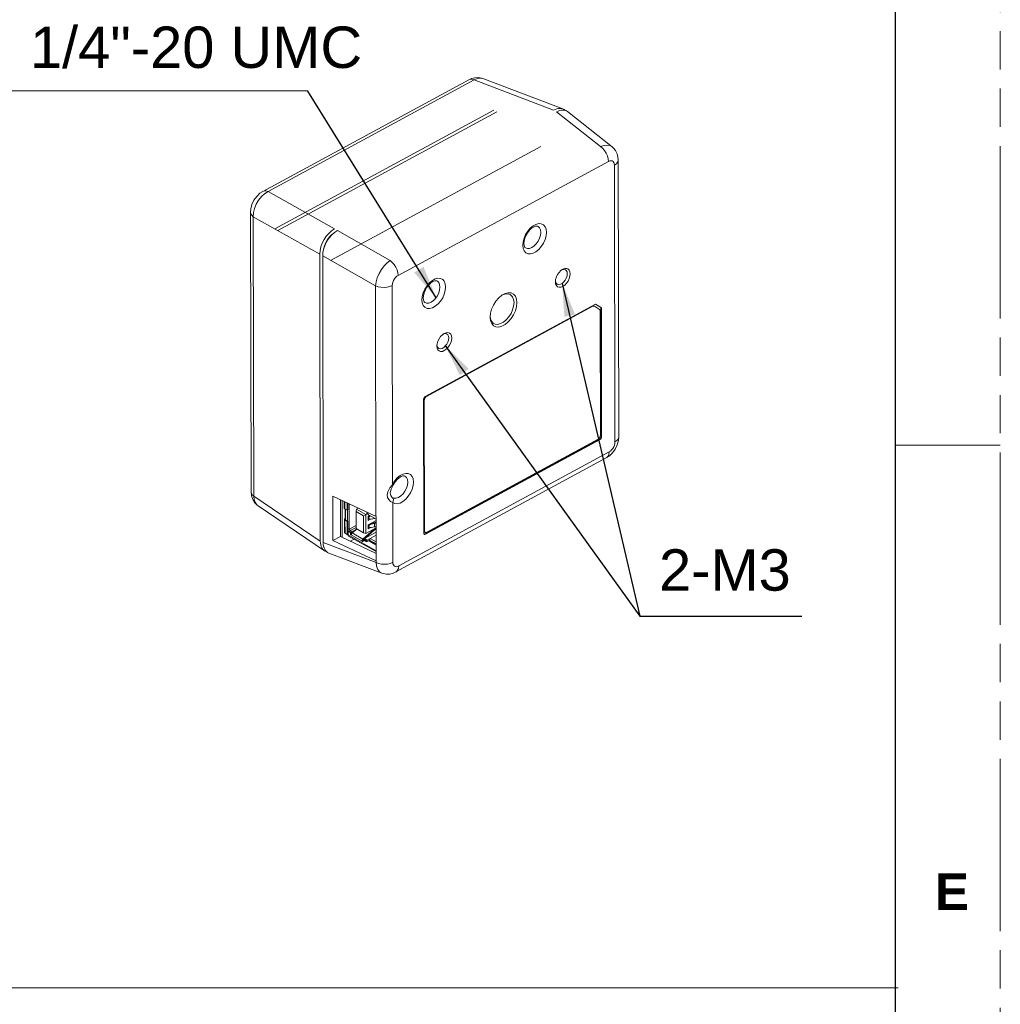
# Model space of a CAD drawing. Header units: millimetres. Extents: x 3925 to 5043, y -86 to 778.
# Tile 109 of 113: x 4924 to 5043, y 386 to 505. Entities that reach past the tile are written whole.
import ezdxf

# ---------------------------------------------------------------- set-up
doc = ezdxf.new("R2010")
doc.units = ezdxf.units.MM
doc.header["$LTSCALE"] = 46.255
doc.linetypes.add('PHANTOM', pattern=[0.8, 0.45, -0.05, 0.1, -0.05, 0.1, -0.05])
doc.linetypes.add('SLD-Solid', pattern=[0])
doc.layers.get('0').update_dxf_attribs({"linetype": 'CONTINUOUS'})
for name, color, linetype in [('AVER-CAMERA-DXF_CONTINUOUS_LINE', 7, 'CONTINUOUS'), ('COVER-BACK-CDXF_CONTINUOUS_LINE', 7, 'CONTINUOUS'), ('COVER-FRONT-DXF_CONTINUOUS_LINE', 7, 'CONTINUOUS'), ('LABEL-SPEC-EDXF_CONTINUOUS_LINE', 7, 'CONTINUOUS')]:
    doc.layers.add(name, color=color, linetype=linetype)
doc.layers.add('Form', color=7, linetype='CONTINUOUS', lineweight=13)
doc.styles.add('SLDTEXTSTYLE0', font='arialbd.ttf', dxfattribs={"height": 5.5})
doc.styles.add('SLDTEXTSTYLE2', font='arial.ttf')
doc.dimstyles.new('SLDDIMSTYLE1', dxfattribs={"dimtxt": 5.650301, "dimasz": 4.572, "dimexe": 0, "dimexo": 0.0625, "dimgap": 1.412575, "dimtad": 0, "dimtih": 1, "dimtoh": 1, "dimlfac": 3.5, "dimrnd": 1e-09, "dimzin": 4, "dimdsep": 46, "dimtxsty": 'SLDTEXTSTYLE0', "dimsah": 1, "dimcen": 0.09, "dimadec": 0, "dimazin": 1, "dimtol": 1, "dimtp": 0.8, "dimtm": 0.8, "dimtfac": 1, "dimtdec": 1, "dimtofl": 0, "dimtmove": 0, "dimatfit": 3, "dimfxl": 1, "dimfrac": 2, "dimtolj": 1, "dimarcsym": 0})

msp = doc.modelspace()

# ---------------------------------------------------------------- linework, layer by layer
at = {"color": 7, "linetype": 'PHANTOM', "lineweight": 0}
msp.add_line((5042.5114, -86.0394), (5042.5114, 777.5606), dxfattribs=at)
at = {"color": 7, "linetype": 'Continuous', "lineweight": 30}
msp.add_line((5029.8114, 752.1606), (5029.8114, -60.6394), dxfattribs=at)
at = {"color": 7, "linetype": 'Continuous', "lineweight": 0}
msp.add_line((5029.8114, 453.7106), (5042.5114, 453.7106), dxfattribs=at)
at = {"layer": 'AVER-CAMERA-DXF_CONTINUOUS_LINE', "color": 7, "linetype": 'Continuous', "lineweight": 0}
for p, q in [((4963.032, 442.5756), (4963.0239, 447.0312)), ((4963.2733, 446.9127), (4963.2747, 446.1151)), ((4963.3513, 446.8756), (4963.3529, 446.0089)), ((4963.6148, 445.8606), (4963.3529, 446.0089)), ((4963.3589, 445.5417), (4963.358, 446.0089)), ((4963.4187, 444.6986), (4963.4164, 445.973)), ((4963.6132, 446.7512), (4963.6148, 445.8606)), ((4963.7029, 446.7086), (4963.7043, 445.909)), ((4963.877, 443.5808), (4963.8715, 446.6284)), ((4964.7642, 445.9749), (4964.6903, 445.6937)), ((4964.7642, 445.9749), (4964.9897, 446.0971)), ((4964.7642, 445.9749), (4965.8643, 445.3518)), ((4963.4172, 445.5087), (4963.3589, 445.5417)), ((4963.3601, 444.8507), (4963.3589, 445.5375)), ((4963.4172, 445.5045), (4963.3589, 445.5375)), ((4963.4184, 444.8177), (4963.3601, 444.8507)), ((4963.7043, 445.909), (4963.6148, 445.8606)), ((4963.6631, 444.5601), (4963.6607, 445.8854)), ((4964.694, 443.6332), (4964.6903, 445.6937)), ((4964.6903, 445.6937), (4965.5808, 445.1893)), ((4965.5808, 445.1893), (4965.8643, 445.3518)), ((4965.5846, 443.1288), (4965.5808, 445.1893)), ((4966.0746, 445.4658), (4965.8643, 445.3518)), ((4965.8643, 445.3518), (4965.8685, 443.0416)), ((4966.1799, 445.2811), (4965.9841, 445.6246)), ((4966.1691, 445.1316), (4966.3095, 445.2077)), ((4966.17, 444.6321), (4966.1691, 445.1316)), ((4966.1692, 445.1153), (4966.1989, 445.1337)), ((4966.4409, 444.7789), (4966.17, 444.6321)), ((4966.1711, 444.8294), (4966.1966, 444.8287)), ((4966.1799, 445.2811), (4967.1045, 444.7574)), ((4966.1989, 445.1337), (4966.2858, 445.1946)), ((4966.2959, 445.0787), (4966.1989, 445.1337)), ((4966.2427, 444.8262), (4966.2423, 445.0473)), ((4966.3825, 445.1398), (4966.2858, 445.1946)), ((4966.3825, 445.1398), (4966.2959, 445.0787)), ((4966.2964, 444.8159), (4966.3831, 444.7887)), ((4966.5229, 444.7835), (4966.9056, 444.8585)), ((4966.9056, 444.8585), (4966.9056, 444.8701)), ((4966.9056, 444.8585), (4966.9191, 444.8624)), ((4963.28, 443.1805), (4963.2772, 444.7414)), ((4963.3582, 443.0743), (4963.3554, 444.6353)), ((4963.3554, 444.6353), (4963.6173, 444.4869)), ((4963.7068, 444.5354), (4963.4187, 444.6986)), ((4963.6173, 444.4869), (4963.7068, 444.5354)), ((4963.6173, 444.4869), (4963.6201, 442.926)), ((4963.7068, 444.5354), (4963.7096, 442.9744)), ((4963.877, 443.5808), (4964.6933, 444.0232)), ((4963.982, 443.3965), (4964.6937, 443.7823)), ((4964.694, 443.6332), (4965.5846, 443.1288)), ((4965.8685, 443.0416), (4967.1064, 443.7125)), ((4966.171, 444.091), (4967.1048, 444.5971)), ((4966.1719, 443.5915), (4966.171, 444.091)), ((4966.4643, 443.7499), (4966.1719, 443.5915)), ((4966.1729, 443.8012), (4966.1984, 443.8005)), ((4966.2007, 444.1055), (4966.2978, 444.0506)), ((4966.2441, 444.0192), (4966.2445, 443.7981)), ((4966.3843, 444.1117), (4966.2978, 444.0506)), ((4966.2982, 443.7877), (4966.385, 443.7606)), ((4966.2987, 444.1602), (4966.3843, 444.1117)), ((4966.4278, 444.2261), (4966.8654, 444.3105)), ((4966.4278, 444.2261), (4966.524, 444.1716)), ((4966.9067, 444.2466), (4966.524, 444.1716)), ((4966.5248, 443.7554), (4966.9075, 443.8303)), ((4966.7782, 444.2937), (4967.105, 444.4708)), ((4966.9075, 443.8303), (4966.9067, 444.2466)), ((4967.0231, 443.6262), (4966.986, 443.6472)), ((4967.0231, 443.6262), (4967.1065, 443.6454)), ((4967.0942, 444.4346), (4967.1051, 444.4508)), ((4963.6201, 442.926), (4963.3582, 443.0743)), ((4963.5554, 442.952), (4963.5111, 442.9877)), ((4963.7204, 442.8586), (4963.5554, 442.952)), ((4963.6201, 442.926), (4963.7096, 442.9744)), ((4963.7249, 442.8826), (4963.6346, 442.9338)), ((4963.7085, 443.5817), (4963.877, 443.5808)), ((4963.7242, 443.2829), (4963.8136, 443.3314)), ((4963.7249, 442.8666), (4963.7242, 443.2829)), ((4964.0036, 443.1246), (4963.7242, 443.2829)), ((4967.1114, 440.9487), (4963.7249, 442.8666)), ((4963.7249, 442.8666), (4963.7403, 442.7866)), ((4963.7403, 442.7866), (4963.7862, 442.734)), ((4967.1116, 440.8507), (4963.7862, 442.734)), ((4964.093, 443.1731), (4963.8136, 443.3314)), ((4963.982, 443.3965), (4963.9114, 443.276)), ((4963.982, 443.3965), (4964.2265, 443.2581)), ((4964.093, 443.1731), (4964.0036, 443.1246)), ((4964.0038, 442.9831), (4964.0036, 443.1246)), ((4964.0933, 443.0316), (4964.0038, 442.9831)), ((4964.0933, 443.0316), (4964.093, 443.1731)), ((4964.1194, 443.075), (4964.0932, 443.0899)), ((4964.0964, 443.0069), (4964.0933, 443.0316)), ((4964.1066, 442.8716), (4964.1092, 442.8731)), ((4964.1188, 442.883), (4964.1092, 442.8731)), ((4965.4353, 442.1221), (4964.1092, 442.8731)), ((4964.1194, 443.075), (4964.2265, 443.2581)), ((4964.1194, 443.075), (4964.1196, 442.957)), ((4964.1368, 442.9386), (4964.1196, 442.957)), ((4964.1481, 442.9811), (4964.1309, 442.9165)), ((4964.7787, 443.5852), (4964.2152, 443.1039)), ((4965.5074, 442.3721), (4964.2152, 443.1039)), ((4964.2265, 443.2581), (4964.6897, 443.5091)), ((4965.5074, 442.3721), (4966.8934, 443.5559)), ((4965.8685, 443.0416), (4965.5846, 443.1288)), ((4966.8936, 443.4519), (4965.5871, 442.3359)), ((4965.6933, 442.4274), (4965.6161, 442.2955)), ((4965.6933, 442.4274), (4967.1073, 443.1937)), ((4965.6933, 442.4274), (4966.0425, 442.2296)), ((4966.0425, 442.2296), (4966.391, 442.448)), ((4966.3273, 442.2404), (4966.391, 442.448)), ((4966.391, 442.448), (4967.108, 442.8366)), ((4966.391, 442.448), (4967.1094, 442.0412)), ((4966.8934, 443.5559), (4966.8563, 443.577)), ((4967.1067, 443.5414), (4967.0233, 443.5222)), ((4964.4574, 442.3539), (4964.0095, 442.1111)), ((4965.5201, 442.2373), (4965.4231, 442.1847)), ((4965.4691, 442.3131), (4965.5074, 442.3721)), ((4965.5152, 442.2109), (4965.5201, 442.2373)), ((4965.5196, 442.1836), (4965.5152, 442.2109)), ((4965.5323, 442.1583), (4965.5196, 442.1836)), ((4965.5372, 442.2743), (4965.5201, 442.2373)), ((4965.5436, 442.144), (4965.5323, 442.1583)), ((4965.6297, 442.3028), (4965.5402, 442.2543)), ((4965.959, 442.0171), (4965.5402, 442.2543)), ((4965.5402, 442.2543), (4965.5405, 442.1128)), ((4965.6297, 442.3028), (4966.0421, 442.0692)), ((4965.959, 442.0171), (4966.1856, 442.1591)), ((4966.0005, 442.0928), (4966.0425, 442.2296)), ((4966.1856, 442.1591), (4966.275, 442.2076)), ((4967.1101, 441.6355), (4966.1856, 442.1591)), ((4966.3273, 442.2404), (4966.275, 442.2076)), ((4966.275, 442.2076), (4967.11, 441.7347)), ((4967.1098, 441.7972), (4966.3273, 442.2404))]:
    msp.add_line(p, q, dxfattribs=at)
for points in [[(4963.2747, 446.1151), (4963.2941, 446.0591), (4963.3529, 446.0089)], [(4963.2772, 444.7414), (4963.2991, 444.8012), (4963.3601, 444.8507)], [(4966.2423, 445.0473), (4966.2201, 445.0385), (4966.1961, 445.0321), (4966.1707, 445.0286)], [(4966.1966, 444.8287), (4966.2206, 444.8277), (4966.2427, 444.8262)], [(4963.3554, 444.6353), (4963.2965, 444.6855), (4963.2772, 444.7414)], [(4963.4185, 444.7766), (4963.4117, 444.7708), (4963.4024, 444.7416)], [(4963.4024, 444.7416), (4963.4027, 444.7351), (4963.4187, 444.6986)], [(4966.2441, 444.0192), (4966.2219, 444.0103), (4966.1979, 444.004), (4966.1726, 444.0005)], [(4966.1984, 443.8005), (4966.2224, 443.7996), (4966.2445, 443.7981)], [(4966.8654, 444.3105), (4966.9627, 444.3387), (4967.0412, 444.3813), (4967.0942, 444.4346)], [(4966.8934, 443.5559), (4966.9364, 443.5881), (4966.9801, 443.6117), (4967.0231, 443.6262)], [(4967.1053, 444.3222), (4967.0355, 444.2842), (4966.9067, 444.2466)], [(4966.9075, 443.8303), (4967.0363, 443.868), (4967.106, 443.906)], [(4963.28, 443.1805), (4963.2994, 443.1245), (4963.3582, 443.0743)], [(4963.7088, 443.4046), (4963.7386, 443.3506), (4963.7696, 443.3075)], [(4963.877, 443.5808), (4963.8848, 443.5293), (4963.9067, 443.4771), (4963.9407, 443.43), (4963.982, 443.3965)], [(4964.0038, 442.9831), (4964.0121, 442.9419), (4964.0344, 442.9029), (4964.0651, 442.8756)], [(4964.0651, 442.8756), (4964.0813, 442.8691), (4964.0964, 442.8682), (4964.1066, 442.8716)], [(4964.1196, 442.957), (4964.1055, 442.9811), (4964.0964, 443.0069)], [(4964.1309, 442.9165), (4964.1261, 442.8978), (4964.1188, 442.883)], [(4964.2152, 443.1039), (4964.1769, 443.0449), (4964.1481, 442.9811)], [(4966.9584, 443.4969), (4966.9366, 443.484), (4966.9149, 443.4689), (4966.8936, 443.4519)], [(4967.0233, 443.5222), (4967.0019, 443.5161), (4966.9803, 443.5077), (4966.9584, 443.4969)], [(4965.4231, 442.1847), (4965.4221, 442.1639), (4965.4264, 442.1426), (4965.4353, 442.1221)], [(4965.4231, 442.1847), (4965.4403, 442.2492), (4965.4691, 442.3131)], [(4965.4353, 442.1221), (4965.4598, 442.0896), (4965.4884, 442.0703), (4965.5149, 442.068), (4965.521, 442.0706)], [(4965.521, 442.0706), (4965.5336, 442.0831), (4965.5405, 442.1128)], [(4965.5871, 442.3359), (4965.5601, 442.308), (4965.5372, 442.2743)]]:
    msp.add_lwpolyline(points, dxfattribs=at)
for centre, start_param, end_param in [((4966.1559, 445.2269), -1.56467227, -1.33481139), ((4966.157, 444.613), 0.67272386, 0.90258474), ((4966.5225, 444.9916), 1.70861232, 1.80678126), ((4966.5225, 444.9916), -2.46886879, -1.90184009), ((4966.1577, 444.1987), -1.56467227, -1.33481139), ((4966.1588, 443.5848), 0.67272386, 0.90258474), ((4966.5244, 443.9635), 1.23975256, 1.80678126), ((4966.5244, 443.9635), -2.46886879, -1.90184009)]:
    msp.add_ellipse(centre, major_axis=(0.2459, 0.1158), ratio=0.73307262, start_param=start_param, end_param=end_param, dxfattribs=at)
at = {"layer": 'COVER-BACK-CDXF_CONTINUOUS_LINE', "color": 7, "linetype": 'Continuous', "lineweight": 0}
for p, q in [((4955.2264, 479.6382), (4981.6868, 493.9793)), ((4994.2316, 489.7692), (4988.9015, 493.9793)), ((4995.6103, 489.7616), (4990.2464, 493.9984)), ((4987.017, 489.7692), (4961.606, 475.9968)), ((4995.1903, 487.9835), (4969.7792, 474.2112)), ((4996.357, 488.1366), (4996.357, 488.1369)), ((4996.4173, 454.7039), (4996.357, 488.1366)), ((4995.965, 454.1078), (4995.9047, 487.5406)), ((4968.8206, 475.9968), (4962.441, 479.6382)), ((4960.725, 441.9453), (4960.6625, 476.5989)), ((4967.0421, 472.9575), (4960.6625, 476.5989)), ((4989.5054, 474.8637), (4989.5867, 474.9045)), ((4988.7664, 473.4416), (4988.7668, 473.4713)), ((4988.8001, 473.4187), (4988.7789, 473.5762)), ((4967.0421, 472.9575), (4967.0923, 445.098)), ((4969.0678, 472.9954), (4969.1111, 448.9918)), ((4982.2801, 471.7903), (4982.5007, 471.904)), ((4993.6065, 470.7492), (4973.0322, 459.5983)), ((4994.2537, 470.3441), (4993.6048, 470.7465)), ((4993.6065, 470.7492), (4994.3236, 470.3046)), ((4994.2819, 454.7345), (4994.2537, 470.3441)), ((4994.3236, 470.3046), (4994.2537, 470.3441)), ((4994.3517, 454.695), (4994.3236, 470.3046)), ((4980.8856, 469.1703), (4980.8863, 469.224)), ((4980.9324, 468.988), (4980.8959, 469.313)), ((4975.1929, 467.1065), (4975.2741, 467.1474)), ((4974.4539, 465.6844), (4974.4543, 465.7141)), ((4974.4876, 465.6615), (4974.4664, 465.8191)), ((4972.8537, 459.2932), (4972.883, 443.0592)), ((4972.9924, 442.9876), (4994.1034, 454.4294)), ((4973.0623, 442.9481), (4994.1732, 454.3899)), ((4994.1732, 454.3899), (4994.1034, 454.4294)), ((4994.3517, 454.695), (4994.2819, 454.7345)), ((4996.4173, 454.7039), (4996.4149, 454.6568)), ((4969.5093, 438.3942), (4994.9206, 452.1667)), ((4969.8425, 439.1197), (4995.2536, 452.8921)), ((4969.0745, 448.713), (4969.2026, 448.9535)), ((4969.2026, 448.9535), (4969.2027, 448.9535)), ((4961.8935, 447.5683), (4961.9032, 442.1986)), ((4967.1039, 445.0925), (4961.8935, 447.5683)), ((4969.072, 447.3843), (4969.0258, 447.4273)), ((4969.0726, 447.3838), (4969.072, 447.3843)), ((4969.0726, 447.3838), (4969.085, 447.3749)), ((4962.7931, 447.1409), (4962.8011, 442.6853)), ((4969.1151, 446.7912), (4969.1281, 439.5627)), ((4967.1039, 445.0925), (4967.1136, 439.7228)), ((4962.8011, 442.6853), (4961.9032, 442.1986)), ((4967.1119, 440.6369), (4962.8011, 442.6853)), ((4972.8967, 442.987), (4972.883, 443.0592)), ((4972.9387, 442.9387), (4972.8967, 442.987)), ((4972.9125, 442.9688), (4972.9239, 442.9664)), ((4972.9239, 442.9664), (4972.9924, 442.9876)), ((4973.0623, 442.9481), (4972.9924, 442.9876)), ((4967.1024, 439.5248), (4960.725, 441.9453)), ((4967.1136, 439.7228), (4961.9032, 442.1986)), ((4967.8188, 438.2497), (4961.4016, 440.6853)), ((4967.102, 439.7283), (4967.1024, 439.5248))]:
    msp.add_line(p, q, dxfattribs=at)
for points in [[(4995.6095, 489.7622), (4995.3778, 489.8942), (4995.0337, 489.9622), (4994.6453, 489.9199), (4994.2316, 489.7692)], [(4994.2316, 489.7692), (4994.4844, 489.5616), (4994.7164, 489.2942), (4994.9135, 488.9831), (4995.0637, 488.6473), (4995.1579, 488.3072), (4995.1903, 487.9835)], [(4996.357, 488.1369), (4996.33, 488.4905), (4996.2216, 488.9119), (4996.0377, 489.2852), (4995.7883, 489.6014), (4995.6096, 489.7622)], [(4995.9047, 487.5406), (4995.8865, 487.7158), (4995.8336, 487.8627), (4995.7485, 487.9739), (4995.6355, 488.044), (4995.5001, 488.0694), (4995.3493, 488.0489), (4995.1903, 487.9835)], [(4995.9047, 487.5406), (4996.1355, 487.701), (4996.2886, 487.8878), (4996.3546, 488.0895), (4996.357, 488.1366)], [(4984.8189, 477.8619), (4984.8591, 478.2794), (4984.9805, 478.7219), (4985.1757, 479.1588), (4985.4336, 479.5657), (4985.739, 479.9184), (4986.0742, 480.1964), (4986.4197, 480.3837), (4986.7552, 480.4691), (4987.0613, 480.4479), (4987.3202, 480.3211), (4987.5165, 480.0964), (4987.6393, 479.7862), (4987.6809, 479.4131)], [(4987.6809, 479.4131), (4987.6407, 478.9956), (4987.5193, 478.5531), (4987.3241, 478.1162), (4987.0662, 477.7093), (4986.7608, 477.3566), (4986.4256, 477.0786), (4986.0802, 476.8914), (4985.7446, 476.8059), (4985.4385, 476.8272), (4985.1797, 476.954), (4984.9833, 477.1787), (4984.8606, 477.4888), (4984.8189, 477.8619)], [(4986.6274, 480.1466), (4986.5161, 480.1716), (4986.3493, 480.1489), (4986.1396, 480.0624), (4985.9024, 479.9039), (4985.6573, 479.6736), (4985.4264, 479.3822), (4985.2301, 479.0491), (4985.084, 478.6994), (4984.997, 478.361), (4984.9697, 478.0606)], [(4986.9926, 479.4069), (4986.9566, 479.0638), (4986.8499, 478.7044), (4986.6797, 478.3532), (4986.4577, 478.0342), (4986.199, 477.7691), (4985.9212, 477.5759), (4985.6432, 477.4679), (4985.3841, 477.4523), (4985.1498, 477.5376)], [(4986.6274, 480.1466), (4986.6765, 480.1196), (4986.8476, 479.9534), (4986.9554, 479.7103), (4986.9926, 479.4069)], [(4984.9697, 478.0606), (4984.9855, 477.8624), (4985.0268, 477.7084), (4985.0853, 477.6), (4985.1498, 477.5376)], [(4968.8206, 475.9968), (4968.4427, 475.7185), (4968.0795, 475.3535), (4967.749, 474.9197), (4967.4677, 474.4389), (4967.2495, 473.9349), (4967.1052, 473.4328), (4967.0421, 472.9575)], [(4969.7792, 474.2112), (4969.7468, 474.5348), (4969.6527, 474.8749), (4969.5025, 475.2107), (4969.3054, 475.5218), (4969.0734, 475.7893), (4968.8206, 475.9968)], [(4988.7668, 473.4713), (4988.7964, 473.7273), (4988.8853, 474.0267), (4989.027, 474.3193), (4989.212, 474.5852), (4989.4276, 474.8061), (4989.5914, 474.9273)], [(4989.5867, 474.9045), (4989.7822, 474.9437), (4989.9538, 474.9085), (4989.9791, 474.8954)], [(4989.5914, 474.9273), (4989.6591, 474.967), (4989.8907, 475.0571)], [(4989.8907, 475.0571), (4990.1066, 475.07), (4990.2922, 475.005), (4990.4347, 474.8665), (4990.5245, 474.664), (4990.5555, 474.4112)], [(4989.9791, 474.8954), (4990.0876, 474.8016), (4990.1726, 474.6319), (4990.202, 474.4132)], [(4969.7792, 474.2112), (4969.6203, 474.1043), (4969.4697, 473.9613), (4969.3347, 473.7894), (4969.2222, 473.5971), (4969.1376, 473.3939), (4969.0853, 473.19), (4969.0678, 472.9954)], [(4972.6533, 471.2684), (4972.6935, 471.6858), (4972.8149, 472.1283), (4973.0101, 472.5652), (4973.268, 472.9721), (4973.5734, 473.3248), (4973.9086, 473.6029), (4974.254, 473.7901), (4974.5896, 473.8756), (4974.8956, 473.8543), (4975.1545, 473.7275), (4975.3509, 473.5028), (4975.4736, 473.1926), (4975.5153, 472.8195)], [(4974.4618, 473.553), (4974.3505, 473.578), (4974.1836, 473.5553), (4973.9739, 473.4688), (4973.7368, 473.3103), (4973.4917, 473.08), (4973.2608, 472.7886), (4973.0645, 472.4555), (4972.9184, 472.1058), (4972.8314, 471.7674), (4972.804, 471.4671)], [(4974.4618, 473.553), (4974.5109, 473.526), (4974.682, 473.3598), (4974.7898, 473.1167), (4974.827, 472.8133)], [(4988.8872, 472.9863), (4988.7974, 473.1888), (4988.7664, 473.4416)], [(4988.9935, 473.1552), (4988.8851, 473.249), (4988.8001, 473.4187)], [(4990.5555, 474.4112), (4990.5255, 474.1255), (4990.4366, 473.8261), (4990.2949, 473.5335), (4990.1099, 473.2676), (4989.8943, 473.0467), (4989.6628, 472.8858), (4989.4312, 472.7957), (4989.2153, 472.7828), (4989.0297, 472.8478), (4988.8872, 472.9863)], [(4990.202, 474.4132), (4990.1734, 474.163), (4990.0892, 473.9016), (4989.9561, 473.6501), (4989.7849, 473.4291), (4989.5896, 473.2564), (4989.386, 473.1461), (4989.1905, 473.1069), (4989.0188, 473.1421), (4988.9935, 473.1552)], [(4967.0421, 472.9575), (4967.3502, 472.8445), (4967.699, 472.7767), (4968.0674, 472.7583), (4968.4329, 472.7904), (4968.7733, 472.8711), (4969.0678, 472.9954)], [(4975.5153, 472.8195), (4975.475, 472.402), (4975.3536, 471.9595), (4975.1585, 471.5226), (4974.9006, 471.1158), (4974.5952, 470.7631), (4974.26, 470.485), (4973.9145, 470.2978), (4973.579, 470.2123), (4973.2729, 470.2336), (4973.014, 470.3604), (4972.8177, 470.5851), (4972.6949, 470.8953), (4972.6533, 471.2684)], [(4974.827, 472.8133), (4974.791, 472.4702), (4974.6843, 472.1108), (4974.5141, 471.7597), (4974.2921, 471.4406), (4974.0334, 471.1755), (4973.7556, 470.9824), (4973.4776, 470.8743), (4973.2184, 470.8587), (4972.9842, 470.9441)], [(4972.804, 471.4671), (4972.8199, 471.2689), (4972.8612, 471.1148), (4972.9196, 471.0064), (4972.9842, 470.9441)], [(4980.8863, 469.224), (4980.9318, 469.6464), (4981.0694, 470.146), (4981.2905, 470.6399), (4981.5821, 471.0994), (4981.9273, 471.4978), (4982.3061, 471.8119), (4982.3789, 471.8596)], [(4982.3789, 471.8596), (4982.6965, 472.0234), (4983.0757, 472.1202), (4983.4217, 472.0964), (4983.7144, 471.9536), (4983.9368, 471.7001), (4984.076, 471.3505), (4984.1238, 470.9254)], [(4982.5007, 471.904), (4982.838, 471.9901), (4983.1458, 471.969), (4983.3218, 471.8979)], [(4983.3218, 471.8979), (4983.4061, 471.842), (4983.604, 471.6164), (4983.7277, 471.3055), (4983.7703, 470.9273)], [(4984.1238, 470.9254), (4984.0776, 470.4492), (4983.94, 469.9497), (4983.7189, 469.4557), (4983.4273, 468.9963), (4983.082, 468.5979), (4982.7032, 468.2838), (4982.3129, 468.0722), (4981.9337, 467.9755), (4981.5877, 467.9992), (4981.295, 468.142)], [(4983.7703, 470.9273), (4983.7292, 470.5038), (4983.6068, 470.0594), (4983.4101, 469.6201), (4983.1507, 469.2113), (4982.8436, 468.857), (4982.5067, 468.5776), (4982.1595, 468.3894), (4981.8222, 468.3034), (4981.5144, 468.3245), (4981.3383, 468.3956)], [(4981.295, 468.142), (4981.0726, 468.3956), (4980.9334, 468.7451), (4980.8856, 469.1703)], [(4981.3383, 468.3956), (4981.254, 468.4515), (4981.0562, 468.677), (4980.9324, 468.988)], [(4974.4543, 465.7141), (4974.4839, 465.9702), (4974.5728, 466.2696), (4974.7145, 466.5622), (4974.8995, 466.828), (4975.1151, 467.0489), (4975.2789, 467.1702)], [(4976.243, 466.6541), (4976.213, 466.3683), (4976.1241, 466.0689), (4975.9823, 465.7763), (4975.7974, 465.5105), (4975.5818, 465.2896), (4975.3503, 465.1286), (4975.1187, 465.0386), (4974.9028, 465.0256), (4974.7172, 465.0906), (4974.5746, 465.2291)], [(4975.8894, 466.656), (4975.8609, 466.4058), (4975.7767, 466.1444), (4975.6436, 465.893), (4975.4724, 465.672), (4975.2771, 465.4993), (4975.0735, 465.3889), (4974.8779, 465.3497), (4974.7063, 465.385), (4974.681, 465.398)], [(4975.2741, 467.1474), (4975.4697, 467.1866), (4975.6413, 467.1513), (4975.6666, 467.1383)], [(4975.2789, 467.1702), (4975.3466, 467.2099), (4975.5782, 467.2999)], [(4975.5782, 467.2999), (4975.7941, 467.3129), (4975.9797, 467.2479), (4976.1222, 467.1094), (4976.212, 466.9068), (4976.243, 466.6541)], [(4975.6666, 467.1383), (4975.7751, 467.0445), (4975.86, 466.8748), (4975.8894, 466.656)], [(4974.5746, 465.2291), (4974.4848, 465.4317), (4974.4539, 465.6844)], [(4974.681, 465.398), (4974.5726, 465.4918), (4974.4876, 465.6615)], [(4972.8537, 459.2932), (4972.8672, 459.3803), (4972.9058, 459.4688), (4972.9638, 459.5454), (4973.0322, 459.5983)], [(4994.1034, 454.4294), (4994.1718, 454.4824), (4994.2298, 454.559), (4994.2684, 454.6475), (4994.2819, 454.7345)], [(4994.3517, 454.695), (4994.3383, 454.6079), (4994.2996, 454.5194), (4994.2416, 454.4428), (4994.1732, 454.3899)], [(4994.9203, 452.1666), (4995.2717, 452.3972), (4995.668, 452.7743), (4995.9955, 453.2286), (4996.2378, 453.7357), (4996.3808, 454.2684), (4996.4173, 454.7042)], [(4996.4149, 454.6568), (4996.3489, 454.455), (4996.1958, 454.2683), (4995.965, 454.1078)], [(4995.2536, 452.8921), (4995.4125, 452.999), (4995.5631, 453.1419), (4995.6981, 453.3138), (4995.8107, 453.5062), (4995.8952, 453.7094), (4995.9475, 453.9133), (4995.965, 454.1078)], [(4995.1291, 452.3705), (4994.9798, 452.2043), (4994.9206, 452.1667)], [(4995.2536, 452.8921), (4995.2223, 452.6045), (4995.1291, 452.3705)], [(4969.1111, 448.9918), (4969.3657, 449.395), (4969.671, 449.7494), (4970.006, 450.0288), (4970.3518, 450.2177), (4970.6879, 450.3047), (4970.9948, 450.2848), (4971.2545, 450.1592), (4971.4519, 449.9351), (4971.5755, 449.6258), (4971.618, 449.2491), (4971.5769, 448.8271), (4971.4547, 448.3846), (4971.2585, 447.9472)], [(4970.5639, 449.9829), (4970.5101, 450.0009), (4970.355, 450.0003), (4970.1411, 449.9307), (4969.9001, 449.7863), (4969.6517, 449.5699), (4969.4153, 449.2911), (4969.2027, 448.9535)], [(4970.5645, 449.9826), (4970.5974, 449.9653), (4970.777, 449.8004), (4970.8905, 449.5537), (4970.9297, 449.2429)], [(4968.449, 447.682), (4968.4733, 447.8911), (4968.5333, 448.0788), (4968.613, 448.2476), (4968.7012, 448.4001), (4968.7911, 448.5386), (4968.8786, 448.6653), (4968.9615, 448.7818), (4969.039, 448.8901), (4969.1111, 448.9918)], [(4968.8211, 447.9504), (4968.8389, 448.1243), (4968.9267, 448.4025), (4969.0745, 448.713)], [(4970.9297, 449.2429), (4970.8917, 448.8902), (4970.7793, 448.5211), (4970.6006, 448.162), (4970.3684, 447.8388), (4970.0994, 447.5746), (4969.8129, 447.3885), (4969.5295, 447.2938), (4969.2696, 447.2973), (4969.0869, 447.3736)], [(4969.1111, 448.9918), (4969.1859, 448.9578), (4969.2026, 448.9535)], [(4969.1151, 446.7912), (4968.8634, 446.9242), (4968.648, 447.132), (4968.4992, 447.3978), (4968.449, 447.682)], [(4969.0258, 447.4273), (4968.9543, 447.5181), (4968.8857, 447.6448), (4968.8353, 447.8062), (4968.8211, 447.9509)], [(4969.1151, 446.7912), (4969.1895, 446.9612), (4969.2037, 447.1351), (4969.1555, 447.2882), (4969.0726, 447.3838)], [(4971.2585, 447.9472), (4970.9997, 447.5406), (4970.6935, 447.1884), (4970.3577, 446.9112), (4970.0119, 446.7253), (4969.6766, 446.6414), (4969.3706, 446.6645), (4969.1151, 446.7912)], [(4973.0623, 442.9481), (4972.9938, 442.9268), (4972.9387, 442.9387)], [(4969.1281, 439.5627), (4968.8335, 439.4384), (4968.4932, 439.3577), (4968.1277, 439.3255), (4967.7593, 439.3439), (4967.4105, 439.4117), (4967.1024, 439.5248)], [(4967.1024, 439.5248), (4967.1672, 439.0793), (4967.313, 438.707), (4967.5327, 438.4262), (4967.8178, 438.25)], [(4969.1281, 439.5627), (4969.1463, 439.3874), (4969.1992, 439.2406), (4969.2843, 439.1293), (4969.3974, 439.0592), (4969.5327, 439.0338), (4969.6836, 439.0543), (4969.8425, 439.1197)], [(4969.5095, 438.3943), (4969.5688, 438.432), (4969.7181, 438.5981), (4969.8112, 438.8321), (4969.8425, 439.1197)], [(4967.8178, 438.2501), (4967.9745, 438.1983), (4968.3657, 438.1313), (4968.7744, 438.1473), (4969.1884, 438.2504), (4969.5093, 438.3942)]]:
    msp.add_lwpolyline(points, dxfattribs=at)
for centre, major_axis, ratio, start_param, end_param in [((4988.8916, 491.8827), (1.2421, 2.1915), 0.59184179, -0.09094654, 0.758278), ((4962.4584, 477.5563), (1.2313, 2.1758), 0.60089176, 0.76511697, 2.3283171), ((4962.5208, 442.9345), (1.2421, 2.1915), 0.59184179, -3.94651478, -3.05064613)]:
    msp.add_ellipse(centre, major_axis=major_axis, ratio=ratio, start_param=start_param, end_param=end_param, dxfattribs=at)
at = {"layer": 'COVER-FRONT-DXF_CONTINUOUS_LINE', "color": 7, "linetype": 'Continuous', "lineweight": 0}
for p, q in [((4953.4407, 484.3642), (4978.3198, 497.8483)), ((4954.0619, 484.3412), (4978.9407, 497.8251)), ((4978.9407, 497.8251), (4988.5522, 494.1771)), ((4980.0103, 497.9928), (4989.6615, 494.3297)), ((4981.3376, 494.1771), (4954.8771, 479.836)), ((4953.4409, 484.3643), (4953.4407, 484.3642)), ((4954.0619, 484.3412), (4962.0917, 479.836)), ((4952.0049, 448.083), (4951.944, 481.827)), ((4952.3442, 447.558), (4952.2833, 481.3019)), ((4952.2833, 481.3019), (4960.3132, 476.7967)), ((4960.3132, 476.7967), (4960.3757, 442.1328)), ((4952.3442, 447.558), (4960.3757, 442.1328)), ((4952.864, 446.3764), (4960.8727, 440.9667))]:
    msp.add_line(p, q, dxfattribs=at)
for points in [[(4980.0113, 497.9924), (4979.8608, 498.0424), (4979.4642, 498.1111), (4979.0497, 498.0945), (4978.6301, 497.9882), (4978.3198, 497.8483)], [(4978.3198, 497.8483), (4978.4567, 497.8988), (4978.6882, 497.9037), (4978.9407, 497.8251)], [(4978.9407, 497.8251), (4979.3188, 497.996), (4979.6825, 498.0523), (4980.0103, 497.9928)], [(4953.4409, 484.3643), (4953.0865, 484.1313), (4952.6883, 483.7509), (4952.36, 483.2926), (4952.1185, 482.7816), (4951.9777, 482.2458), (4951.944, 481.8267)], [(4952.2833, 481.3019), (4952.3109, 481.7974), (4952.4304, 482.3136), (4952.6359, 482.8247), (4952.9173, 483.3056), (4953.2605, 483.7321), (4953.6484, 484.0831), (4954.0619, 484.3412)], [(4954.0619, 484.3412), (4953.8093, 484.4198), (4953.5778, 484.4148), (4953.4409, 484.3643)], [(4951.944, 481.8267), (4951.9714, 481.6697), (4952.0861, 481.475), (4952.2833, 481.3019)], [(4960.7507, 477.2586), (4960.7636, 477.4026), (4960.8631, 477.7905), (4961.0241, 478.1773), (4961.2384, 478.5436), (4961.4954, 478.871), (4961.782, 479.1429), (4961.8553, 479.1922)], [(4952.0049, 448.083), (4952.0547, 447.6044), (4952.2046, 447.1543), (4952.442, 446.7686), (4952.7541, 446.4566), (4952.8647, 446.3759)], [(4952.3442, 447.558), (4952.1469, 447.7311), (4952.0323, 447.9258), (4952.0049, 448.083)], [(4952.864, 446.3764), (4952.7562, 446.4607), (4952.5317, 446.7462), (4952.3921, 447.1182), (4952.3442, 447.558)]]:
    msp.add_lwpolyline(points, dxfattribs=at)
for centre, major_axis, ratio, start_param, end_param in [((4988.5423, 492.0805), (1.2421, 2.1915), 0.59184179, 6.13883115, 7.04146331), ((4962.1092, 477.7541), (1.2313, 2.1758), 0.60089176, 0.76511697, 2.3283171), ((4962.1716, 443.1062), (1.2419, 2.175), 0.59644831, -3.94667889, -3.00819002)]:
    msp.add_ellipse(centre, major_axis=major_axis, ratio=ratio, start_param=start_param, end_param=end_param, dxfattribs=at)
at = {"layer": 'Form', "color": 7, "linetype": 'SLD-Solid', "lineweight": 0}
msp.add_line((4623.4114, 388.1671), (5030.1861, 388.1671), dxfattribs=at)
at = {"layer": 'LABEL-SPEC-EDXF_CONTINUOUS_LINE', "color": 7, "linetype": 'Continuous', "lineweight": 0}
for p, q in [((4993.2394, 470.5027), (4973.1773, 459.6294)), ((4993.2743, 470.4829), (4973.2122, 459.6096)), ((4993.2394, 470.5027), (4993.3135, 470.5315)), ((4993.2743, 470.4829), (4993.2394, 470.5027)), ((4993.472, 470.4979), (4993.4175, 470.5159)), ((4993.4769, 470.4951), (4993.472, 470.4979)), ((4994.0977, 470.1101), (4993.4769, 470.4951)), ((4994.209, 454.9063), (4994.182, 469.9201)), ((4972.8916, 459.1412), (4972.92, 443.4067)), ((4972.9266, 459.1214), (4972.8916, 459.1412)), ((4972.9404, 459.2319), (4972.9266, 459.1214)), ((4972.9266, 459.1214), (4972.9549, 443.387)), ((4973.0092, 459.4746), (4973.0889, 459.5651)), ((4973.0889, 459.5651), (4973.1773, 459.6294)), ((4973.2122, 459.6096), (4973.1238, 459.5454)), ((4973.2122, 459.6096), (4973.1773, 459.6294)), ((4973.2418, 443.2091), (4993.9234, 454.4182)), ((4972.9549, 443.387), (4972.92, 443.4067)), ((4972.9342, 443.3114), (4972.92, 443.4067)), ((4972.975, 443.2406), (4972.9342, 443.3114)), ((4972.9549, 443.387), (4972.9691, 443.2916)), ((4973.0092, 443.2139), (4972.975, 443.2406))]:
    msp.add_line(p, q, dxfattribs=at)
for points in [[(4993.4175, 470.5159), (4993.3484, 470.5117), (4993.2743, 470.4829)], [(4993.3135, 470.5315), (4993.3826, 470.5356), (4993.4371, 470.5177)], [(4994.182, 469.9201), (4994.172, 470.001), (4994.1433, 470.0658), (4994.0977, 470.1101)], [(4972.8916, 459.1412), (4972.9055, 459.2517), (4972.946, 459.3666), (4973.0092, 459.4746)], [(4973.1238, 459.5454), (4973.0441, 459.4548), (4972.9809, 459.3468), (4972.9404, 459.2319)], [(4993.9234, 454.4182), (4994.0118, 454.4824), (4994.0915, 454.573), (4994.1547, 454.681), (4994.1952, 454.7958), (4994.209, 454.9063)], [(4972.9691, 443.2916), (4973.01, 443.2209), (4973.0441, 443.1941)], [(4973.0441, 443.1941), (4973.0734, 443.1815), (4973.1533, 443.1775), (4973.2418, 443.2091)]]:
    msp.add_lwpolyline(points, dxfattribs=at)

# ---------------------------------------------------------------- texts
at = {"color": 2, "linetype": 'Continuous', "lineweight": 0, "char_height": 5, "attachment_point": 1, "style": 'SLDTEXTSTYLE2'}
for s, insert in [('1/4"-20 UMC', (4925.3011, 504.2743)), ('2-M3', (5001.2881, 441.1351))]:
    msp.add_mtext(s, dxfattribs=dict(at, insert=insert))
at = {"color": 7, "linetype": 'Continuous', "lineweight": 0, "insert": (5034.6057, 402.0083), "char_height": 4.445, "attachment_point": 1, "style": 'SLDTEXTSTYLE0'}
msp.add_mtext('E', dxfattribs=at)

# ---------------------------------------------------------------- leaders
at = {"color": 2, "linetype": 'Continuous', "lineweight": 0, "annotation_type": 0, "has_hookline": 1, "hookline_direction": 1}
for points in [[(4974.3811, 471.5087), (4958.8739, 496.4881), (4916.751, 496.4973)], [(4989.5896, 473.2564), (4998.9811, 433.0396), (5018.5261, 433.0396)], [(4975.4272, 465.7888), (4998.9811, 433.0396), (5016.7749, 433.0396)]]:
    msp.add_leader(points, dimstyle='SLDDIMSTYLE1', override={"dimasz": 4, "dimtad": 0}, dxfattribs=at)

doc.saveas('drawing.dxf')
